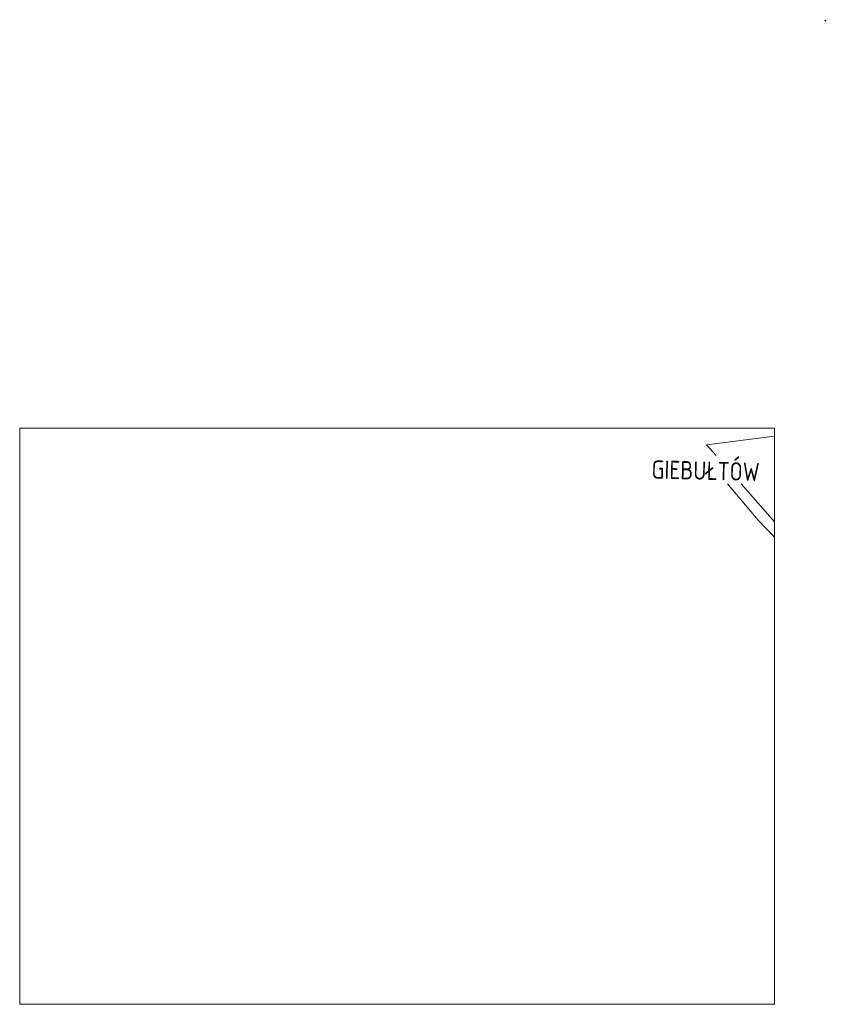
# Model space of a CAD drawing. Extents: x 779 to 3668, y -1329 to 9570.
# Tile 6 of 106: x 2301 to 2339, y -1241 to -1195. Entities that reach past the tile are written whole.
import ezdxf

# ---------------------------------------------------------------- set-up
doc = ezdxf.new("R2010")
doc.units = 0
doc.linetypes.add('DGN Style 3', pattern=[7.83309, 5.595065, -2.238026])
doc.layers.add('ORIENTACJA', color=7, linetype='Continuous', lineweight=0)
doc.layers.add('punkt o określonej wysokości (sieć kanalizacyjna)-SK - ob. w budowie', color=7, linetype='Continuous', lineweight=0)
doc.styles.add('Style-ITALIC_1250', font='ITALIC_1250.shx')

# ---------------------------------------------------------------- blocks, each defined once
blk = doc.blocks.new('PW01_1')
at = {"linetype": 'Continuous', "lineweight": 13, "ltscale": 10}
h = blk.add_hatch(color=0, dxfattribs=at)
edge = h.paths.add_edge_path()
edge.add_arc((0, 0), 0.45, 0, 360)

msp = doc.modelspace()

# ---------------------------------------------------------------- linework, layer by layer
at = {"layer": 'ORIENTACJA', "color": 7, "linetype": 'Continuous', "lineweight": 13, "flags": 128}
msp.add_lwpolyline([(2301.368, -1213.958), (2336.551, -1213.958), (2336.551, -1240.803), (2301.368, -1240.803), (2301.368, -1213.958)], close=True, dxfattribs=at)
for points in [[(2333.827, -1215.23), (2333.386, -1214.73), (2336.551, -1214.333)], [(2334.362, -1216.552), (2335.796, -1218.237), (2336.551, -1219.029)], [(2336.551, -1218.319), (2334.999, -1216.552)]]:
    msp.add_lwpolyline(points, dxfattribs=at)

# ---------------------------------------------------------------- block references
at = {"layer": 'punkt o określonej wysokości (sieć kanalizacyjna)-SK - ob. w budowie', "color": 36, "linetype": 'Continuous', "lineweight": 13, "true_color": 0x803300, "xscale": 0.1, "yscale": 0.1, "zscale": 0.1}
msp.add_blockref('PW01_1', (2338.923, -1194.962), dxfattribs=at)

# ---------------------------------------------------------------- texts
at = {"layer": 'ORIENTACJA', "color": 7, "linetype": 'DGN Style 3', "lineweight": 13, "style": 'Style-ITALIC_1250', "width": 0.8}
msp.add_text('GIEBUŁTÓW', height=0.8506, rotation=358.6572, dxfattribs=at).set_placement((2330.814, -1216.3))

doc.saveas('drawing.dxf')
